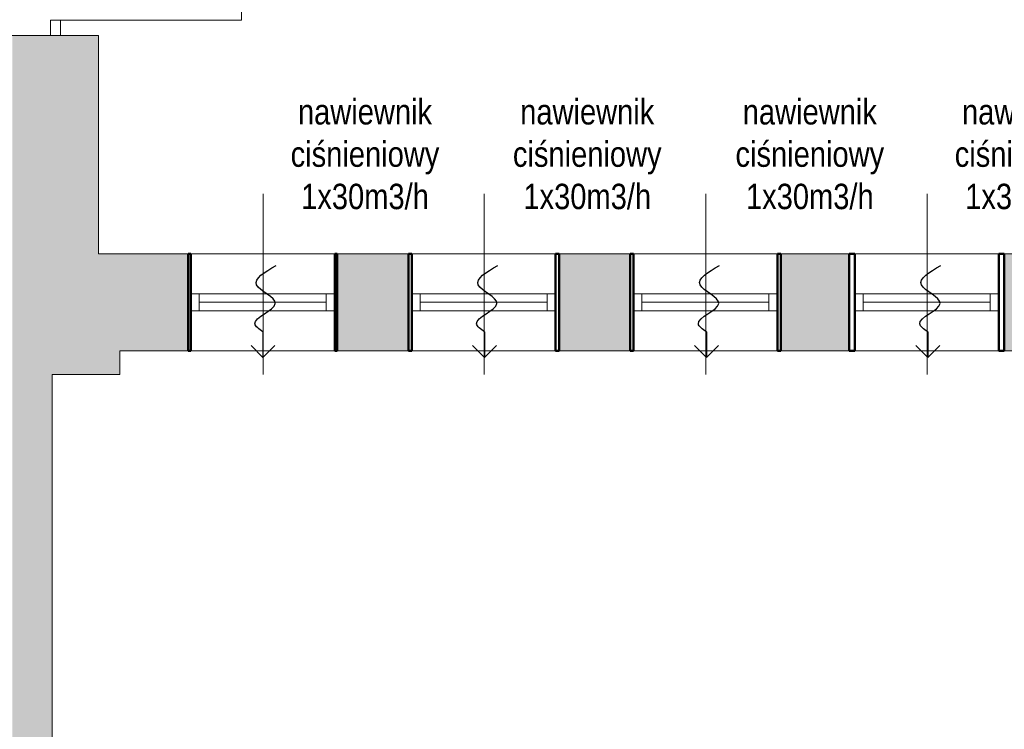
# Model space of a CAD drawing. Header units: millimetres. Extents: x -23540 to 53212, y -37964 to 41185.
# Tile 200 of 203: x 17911 to 18493, y -29926 to -29507. Entities that reach past the tile are written whole.
import ezdxf

# ---------------------------------------------------------------- set-up
doc = ezdxf.new("R2010")
doc.units = ezdxf.units.MM
doc.layers.get('0').update_dxf_attribs({"lineweight": 18})
for name, color, linetype, lineweight in [('mm_went_opis', 7, 'Continuous', 15), ('mm_Wentylacja', 5, 'Continuous', 50), ('PG_WIDOKOWE_CIENKIE', 1, 'Continuous', 18), ('PG_ŚCIANY_DZIAŁOWE', 3, 'Continuous', 18), ('PG_ŚCIANY_SŁUPY', 4, 'Continuous', 18)]:
    doc.layers.add(name, color=color, linetype=linetype, lineweight=lineweight)
doc.styles.get("Standard").update_dxf_attribs({"font": 'arial.ttf'})

# ---------------------------------------------------------------- blocks, each defined once
blk = doc.blocks.new('podciecie')
at = {"layer": 'mm_Wentylacja', "color": 142, "lineweight": 30}
for p, q in [((23288, -37575.5), (23288, -37590.5)), ((23288, -37590.5), (23280.93, -37583.43)), ((23288, -37590.5), (23295.07, -37583.43))]:
    blk.add_line(p, q, dxfattribs=at)
blk.add_spline([(23288, -37575.5), (23283.25, -37570.75), (23295.25, -37558.75), (23284.25, -37547.75), (23295.75, -37536.25)], degree=3, dxfattribs=at)

msp = doc.modelspace()

# ---------------------------------------------------------------- hatches: boundary and pattern name
at = {"layer": 'PG_ŚCIANY_DZIAŁOWE', "true_color": 0x939598, "transparency": 33554610}
h = msp.add_hatch(color=252, dxfattribs=at)
h.dxf.hatch_style = 1
h.paths.add_polyline_path([(17913.61, -30145.22), (17918.61, -30145.22), (17918.61, -30150.72), (17913.61, -30150.72)])
h.paths.add_polyline_path([(17906.86, -30049.72), (17930.36, -30049.72), (17930.36, -29716.72), (17970.36, -29716.72), (17970.36, -29702.72), (18010.86, -29702.72), (18010.86, -29645.46), (17957.86, -29645.46), (17957.86, -29516.46), (17906.86, -29516.46)])
h.paths.add_polyline_path([(17930.36, -30150.72), (17918.61, -30150.72), (17918.61, -30145.22), (17913.61, -30145.22), (17913.61, -30150.72), (17906.86, -30150.72), (17906.86, -31104.46), (18101.98, -31104.46), (18101.98, -31144.22), (18121.86, -31144.22), (18121.86, -31327.46), (18406.86, -31327.46), (18406.86, -31312.46), (18136.86, -31312.46), (18136.86, -31104.46), (18524.86, -31104.46), (18524.86, -31327.46), (18563.86, -31327.46), (18563.86, -31330.46), (18693.91, -31330.46), (18732.86, -31330.46), (18769.79, -31300.46), (18575.36, -31300.46), (18575.36, -31079.46), (17930.36, -31079.46), (17930.36, -30518.72), (18111.86, -30518.72), (18111.86, -30497.22), (17930.36, -30497.22), (17930.36, -30314.72), (17945.36, -30314.72), (17945.36, -30272.22), (17930.36, -30272.22)])
h = msp.add_hatch(color=252, dxfattribs=at)
h.dxf.hatch_style = 1
h.paths.add_polyline_path([(18140.86, -29645.46), (18098.86, -29645.46), (18098.86, -29702.72), (18140.86, -29702.72)])
h = msp.add_hatch(color=252, dxfattribs=at)
h.dxf.hatch_style = 1
h.paths.add_polyline_path([(18271.86, -29645.46), (18229.86, -29645.46), (18229.86, -29702.72), (18271.86, -29702.72)])
h = msp.add_hatch(color=252, dxfattribs=at)
h.dxf.hatch_style = 1
h.paths.add_polyline_path([(18401.36, -29645.46), (18360.86, -29645.46), (18360.86, -29702.72), (18401.36, -29702.72)])
h = msp.add_hatch(color=252, dxfattribs=at)
h.dxf.hatch_style = 1
h.paths.add_polyline_path([(18575.36, -29645.46), (18492.86, -29645.46), (18492.86, -29702.72), (18498.36, -29702.72), (18498.36, -29742.22), (18512.02, -29742.22), (18524.36, -29742.22), (18524.36, -29777.72), (18575.36, -29777.72)])

# ---------------------------------------------------------------- linework, layer by layer
at = {"color": 251, "true_color": 0x636466}
for p, q in [((17935.36, -29507.46), (17929.36, -29507.46)), ((17929.36, -29507.46), (17929.36, -29516.46)), ((17935.36, -29516.46), (17935.36, -29507.46)), ((17929.36, -29516.46), (17935.36, -29516.46)), ((18097.36, -29669.09), (18012.36, -29669.09)), ((18012.36, -29669.09), (18012.36, -29679.09)), ((18017.36, -29669.09), (18017.36, -29679.09)), ((18092.36, -29669.09), (18092.36, -29679.09)), ((18097.36, -29669.09), (18097.36, -29679.09)), ((18227.86, -29669.09), (18142.86, -29669.09)), ((18142.86, -29669.09), (18142.86, -29679.09)), ((18147.86, -29669.09), (18147.86, -29679.09)), ((18222.86, -29669.09), (18222.86, -29679.09)), ((18227.86, -29669.09), (18227.86, -29679.09)), ((18358.86, -29669.09), (18273.86, -29669.09)), ((18273.86, -29669.09), (18273.86, -29679.09)), ((18278.86, -29669.09), (18278.86, -29679.09)), ((18353.86, -29669.09), (18353.86, -29679.09)), ((18358.86, -29669.09), (18358.86, -29679.09)), ((18489.61, -29669.09), (18404.61, -29669.09)), ((18404.61, -29669.09), (18404.61, -29679.09)), ((18409.61, -29669.09), (18409.61, -29679.09)), ((18484.61, -29669.09), (18484.61, -29679.09)), ((18489.61, -29669.09), (18489.61, -29679.09)), ((18092.36, -29674.09), (18017.36, -29674.09)), ((18222.86, -29674.09), (18147.86, -29674.09)), ((18353.86, -29674.09), (18278.86, -29674.09)), ((18484.61, -29674.09), (18409.61, -29674.09)), ((18097.36, -29679.09), (18012.36, -29679.09)), ((18227.86, -29679.09), (18142.86, -29679.09)), ((18358.86, -29679.09), (18273.86, -29679.09)), ((18489.61, -29679.09), (18404.61, -29679.09))]:
    msp.add_line(p, q, dxfattribs=at)
at = {"color": 251, "true_color": 0x636466, "extrusion": (0, 0, -1)}
msp.add_line((17932.36, -29507.46), (18042.36, -29507.46), dxfattribs=at)
at = {"color": 251, "lineweight": 20, "true_color": 0x636466}
for p, q in [((17957.86, -29516.46), (17906.86, -29516.46)), ((17957.86, -29645.46), (17957.86, -29516.46)), ((18055.07, -29610.07), (18055.07, -29716.88)), ((18185.57, -29610.07), (18185.57, -29716.88)), ((18316.57, -29610.07), (18316.57, -29716.88)), ((18447.32, -29610.07), (18447.32, -29716.88)), ((18010.86, -29702.72), (18010.86, -29645.46)), ((18098.86, -29702.72), (18098.86, -29645.46)), ((18140.86, -29702.72), (18140.86, -29645.46)), ((18229.86, -29702.72), (18229.86, -29645.46)), ((18271.86, -29702.72), (18271.86, -29645.46)), ((18360.86, -29702.72), (18360.86, -29645.46)), ((18401.36, -29702.72), (18401.36, -29645.46)), ((18492.86, -29702.72), (18492.86, -29645.46)), ((18498.36, -29702.72), (17970.36, -29702.72)), ((17970.36, -29716.72), (17970.36, -29702.72)), ((17930.36, -29716.72), (17970.36, -29716.72))]:
    msp.add_line(p, q, dxfattribs=at)
at = {"color": 251, "true_color": 0x636466}
msp.add_arc((17932.36, -29507.46), 110, 0, 90, dxfattribs=at)
at = {"layer": 'PG_WIDOKOWE_CIENKIE', "color": 251, "lineweight": 50, "true_color": 0x636466}
for p, q in [((18012.36, -29645.46), (18010.86, -29645.46)), ((18010.86, -29645.46), (18010.86, -29702.72)), ((18012.36, -29702.72), (18012.36, -29645.46)), ((18098.86, -29645.46), (18097.36, -29645.46)), ((18097.36, -29645.46), (18097.36, -29702.72)), ((18098.86, -29702.72), (18098.86, -29645.46)), ((18142.86, -29645.46), (18140.86, -29645.46)), ((18140.86, -29645.46), (18140.86, -29702.72)), ((18142.86, -29702.72), (18142.86, -29645.46)), ((18229.86, -29645.46), (18227.86, -29645.46)), ((18227.86, -29645.46), (18227.86, -29702.72)), ((18229.86, -29702.72), (18229.86, -29645.46)), ((18273.86, -29645.46), (18271.86, -29645.46)), ((18271.86, -29645.46), (18271.86, -29702.72)), ((18273.86, -29702.72), (18273.86, -29645.46)), ((18360.86, -29645.46), (18358.86, -29645.46)), ((18358.86, -29645.46), (18358.86, -29702.72)), ((18360.86, -29702.72), (18360.86, -29645.46)), ((18404.61, -29645.46), (18401.36, -29645.46)), ((18401.36, -29645.46), (18401.36, -29702.72)), ((18404.61, -29702.72), (18404.61, -29645.46)), ((18492.86, -29645.46), (18489.61, -29645.46)), ((18489.61, -29645.46), (18489.61, -29702.72)), ((18492.86, -29702.72), (18492.86, -29645.46)), ((18010.86, -29702.72), (18012.36, -29702.72)), ((18097.36, -29702.72), (18098.86, -29702.72)), ((18140.86, -29702.72), (18142.86, -29702.72)), ((18227.86, -29702.72), (18229.86, -29702.72)), ((18271.86, -29702.72), (18273.86, -29702.72)), ((18358.86, -29702.72), (18360.86, -29702.72)), ((18401.36, -29702.72), (18404.61, -29702.72)), ((18489.61, -29702.72), (18492.86, -29702.72))]:
    msp.add_line(p, q, dxfattribs=at)
at = {"layer": 'PG_ŚCIANY_DZIAŁOWE', "color": 251, "true_color": 0x636466}
msp.add_line((17930.36, -29716.72), (17930.36, -30049.72), dxfattribs=at)
at = {"layer": 'PG_ŚCIANY_SŁUPY', "color": 251, "true_color": 0x636466}
msp.add_line((17957.86, -29645.46), (18575.36, -29645.46), dxfattribs=at)

# ---------------------------------------------------------------- block references
at = {"layer": 'mm_Wentylacja', "color": 2, "lineweight": 30}
for p in [(-5233.04, 7883.84), (-5102.12, 7883.84), (-4971.07, 7883.84), (-4840.3, 7883.84)]:
    msp.add_blockref('podciecie', p, dxfattribs=at)

# ---------------------------------------------------------------- texts
at = {"layer": 'mm_went_opis', "char_height": 15, "width": 195.5, "attachment_point": 2}
for insert in [(18115.24, -29554.11), (18246.54, -29554.11), (18378.03, -29554.11), (18507.56, -29554.11)]:
    msp.add_mtext('{\\fArial Narrow|b0|i0|c238|p34;nawiewnik \\Pciśnieniowy \\P1x30m3/h}', dxfattribs=dict(at, insert=insert))

doc.saveas('drawing.dxf')
